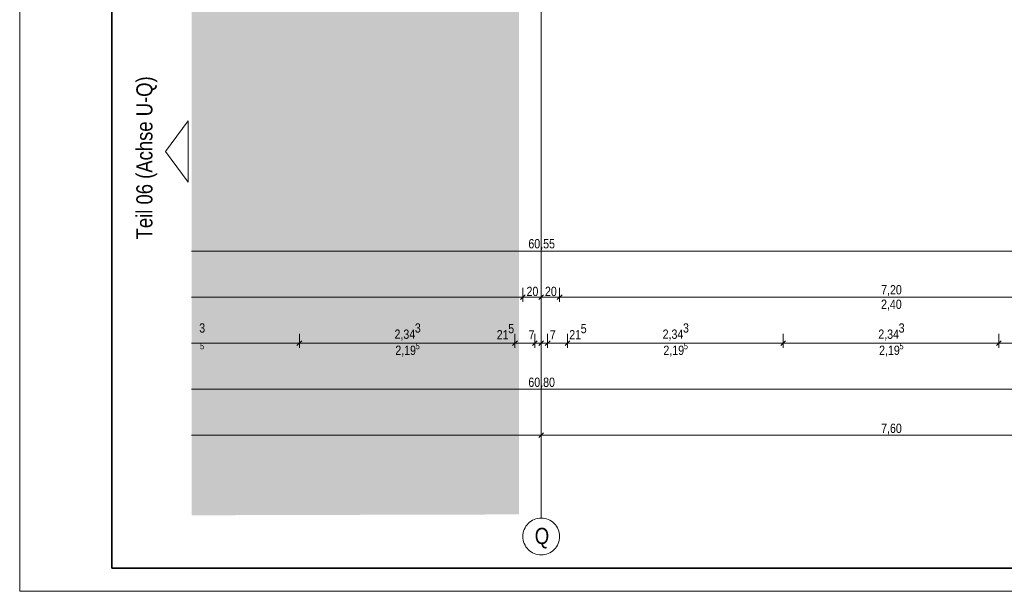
# Model space of a CAD drawing. Extents: x -720 to 300, y 62 to 1107.
# Tile 1 of 117: x -720 to -506, y 62 to 187. Entities that reach past the tile are written whole.
import ezdxf
from ezdxf.lldxf.tags import DXFTag

# ---------------------------------------------------------------- set-up
doc = ezdxf.new("R2010")
doc.units = 0
doc.layers.get('0').update_dxf_attribs({"lineweight": 35})
doc.layers.add('70 -71 Achsen- 1 Gebäudeachsen', color=7, linetype='STRICHPUNKT2-A06G9FGD8I', lineweight=18)
doc.layers.add('iwb_Plankopf Rahmen', color=7, linetype='Continuous', lineweight=35)
for name, color, linetype, lineweight, true_color in [('70 -76 Bemaßung- 2 Allgemein', 9, 'Continuous', 5, 0x808080), ('iwb_Layout BA_Markierung', 7, 'Continuous', 9, 0xbadcdc), ('iwb_Layout Text', 3, 'Continuous', 18, 0x00ff00)]:
    doc.layers.add(name, color=color, linetype=linetype, lineweight=lineweight, true_color=true_color)
doc.styles.get("Standard").update_dxf_attribs({"font": 'ARIALN.TTF'})
tags = doc.linetypes.add('STRICHPUNKT2-A06G9FGD8I', pattern=[12.7, 6.35, -3.175, 0, -3.175]).pattern_tags.tags
tags[10:11] = [DXFTag(74, 4), DXFTag(75, 0), DXFTag(340, '0'), DXFTag(46, 0.0), DXFTag(50, 0.0), DXFTag(44, 0.0), DXFTag(45, 0.0)]
tags[8:9] = [DXFTag(74, 4), DXFTag(75, 0), DXFTag(340, '0'), DXFTag(46, 0.0), DXFTag(50, 0.0), DXFTag(44, 0.0), DXFTag(45, 0.0)]
tags[6:7] = [DXFTag(74, 4), DXFTag(75, 0), DXFTag(340, '0'), DXFTag(46, 0.0), DXFTag(50, 0.0), DXFTag(44, 0.0), DXFTag(45, 0.0)]
tags[4:5] = [DXFTag(74, 4), DXFTag(75, 0), DXFTag(340, '0'), DXFTag(46, 0.0), DXFTag(50, 0.0), DXFTag(44, 0.0), DXFTag(45, 0.0)]

# ---------------------------------------------------------------- blocks, each defined once
blk = doc.blocks.new('Polygon-A06G9FG58I')
at = {"color": 0, "linetype": 'ByBlock', "lineweight": -2, "ltscale": 0.13}
blk.add_solid([(-611.17, 79.14), (-682.31, 78.95), (-611, 1076.75), (-682.31, 1076.75)], dxfattribs=at)
blk = doc.blocks.new('Referenz-A06G9FGF8I')
at = {"layer": '70 -71 Achsen- 1 Gebäudeachsen', "color": 0, "linetype": 'STRICHPUNKT2-A06G9FGD8I', "ltscale": 0.18}
blk.add_line((-606.31, 1077.79), (-606.31, 78.35), dxfattribs=at)
at = {"layer": '70 -71 Achsen- 1 Gebäudeachsen', "color": 0, "linetype": 'Continuous', "ltscale": 0.18}
for p, q in [((-609.4, 76.88), (-609.13, 77.17)), ((-609.13, 77.17), (-608.84, 77.44)), ((-608.84, 77.44), (-608.53, 77.67)), ((-608.53, 77.67), (-608.19, 77.87)), ((-608.19, 77.87), (-607.84, 78.04)), ((-607.84, 78.04), (-607.47, 78.17)), ((-607.47, 78.17), (-607.09, 78.27)), ((-607.09, 78.27), (-606.7, 78.33)), ((-606.7, 78.33), (-606.31, 78.35)), ((-606.31, 78.35), (-605.91, 78.33)), ((-605.91, 78.33), (-605.53, 78.27)), ((-605.53, 78.27), (-605.14, 78.17)), ((-605.14, 78.17), (-604.78, 78.04)), ((-604.78, 78.04), (-604.42, 77.87)), ((-604.42, 77.87), (-604.08, 77.67)), ((-604.08, 77.67), (-603.77, 77.44)), ((-603.77, 77.44), (-603.48, 77.17)), ((-603.48, 77.17), (-603.21, 76.88)), ((-610.29, 74.74), (-610.23, 75.13)), ((-610.23, 75.13), (-610.13, 75.51)), ((-610.13, 75.51), (-610, 75.88)), ((-610, 75.88), (-609.83, 76.23)), ((-609.83, 76.23), (-609.63, 76.57)), ((-609.63, 76.57), (-609.4, 76.88)), ((-603.21, 76.88), (-602.98, 76.57)), ((-602.98, 76.57), (-602.78, 76.23)), ((-602.78, 76.23), (-602.61, 75.88)), ((-602.61, 75.88), (-602.48, 75.51)), ((-602.48, 75.51), (-602.38, 75.13)), ((-602.38, 75.13), (-602.33, 74.74)), ((-610.31, 74.35), (-610.29, 74.74)), ((-610.29, 73.95), (-610.31, 74.35)), ((-610.23, 73.57), (-610.29, 73.95)), ((-610.13, 73.19), (-610.23, 73.57)), ((-610, 72.82), (-610.13, 73.19)), ((-609.83, 72.46), (-610, 72.82)), ((-602.61, 72.82), (-602.78, 72.46)), ((-602.48, 73.19), (-602.61, 72.82)), ((-602.38, 73.57), (-602.48, 73.19)), ((-602.33, 73.95), (-602.38, 73.57)), ((-602.33, 74.74), (-602.31, 74.35)), ((-602.31, 74.35), (-602.33, 73.95)), ((-609.63, 72.12), (-609.83, 72.46)), ((-609.4, 71.81), (-609.63, 72.12)), ((-609.13, 71.52), (-609.4, 71.81)), ((-608.84, 71.25), (-609.13, 71.52)), ((-608.53, 71.02), (-608.84, 71.25)), ((-608.19, 70.82), (-608.53, 71.02)), ((-607.84, 70.65), (-608.19, 70.82)), ((-607.47, 70.52), (-607.84, 70.65)), ((-604.78, 70.65), (-605.14, 70.52)), ((-604.42, 70.82), (-604.78, 70.65)), ((-604.08, 71.02), (-604.42, 70.82)), ((-603.77, 71.25), (-604.08, 71.02)), ((-603.48, 71.52), (-603.77, 71.25)), ((-603.21, 71.81), (-603.48, 71.52)), ((-602.98, 72.12), (-603.21, 71.81)), ((-602.78, 72.46), (-602.98, 72.12)), ((-607.09, 70.42), (-607.47, 70.52)), ((-606.7, 70.37), (-607.09, 70.42)), ((-606.31, 70.35), (-606.7, 70.37)), ((-605.91, 70.37), (-606.31, 70.35)), ((-605.53, 70.42), (-605.91, 70.37)), ((-605.14, 70.52), (-605.53, 70.42))]:
    blk.add_line(p, q, dxfattribs=at)
at = {"layer": '70 -76 Bemaßung- 2 Allgemein', "color": 0, "linetype": 'Continuous', "ltscale": 0.13}
for p, q in [((-1.87, 136.35), (-682.31, 136.35)), ((-611.37, 126.35), (-682.31, 126.35)), ((-609.81, 126.35), (-611.37, 126.35)), ((-610.84, 125.82), (-609.78, 126.88)), ((-609.78, 126.88), (-610.84, 125.82)), ((-610.81, 126.35), (-609.25, 126.35)), ((-610.31, 128.35), (-610.31, 125.35)), ((-610.31, 128.35), (-610.31, 125.35)), ((-607.37, 126.35), (-609.25, 126.35)), ((-605.81, 126.35), (-607.37, 126.35)), ((-605.78, 126.88), (-606.84, 125.82)), ((-606.84, 125.82), (-605.78, 126.88)), ((-606.81, 126.35), (-605.25, 126.35)), ((-606.31, 128.35), (-606.31, 125.35)), ((-606.31, 128.35), (-606.31, 125.35)), ((-603.37, 126.35), (-605.25, 126.35)), ((-601.81, 126.35), (-603.37, 126.35)), ((-602.84, 125.82), (-601.78, 126.88)), ((-601.78, 126.88), (-602.84, 125.82)), ((-602.81, 126.35), (-601.25, 126.35)), ((-602.31, 128.35), (-602.31, 125.35)), ((-602.31, 128.35), (-602.31, 125.35)), ((-459.37, 126.35), (-601.25, 126.35)), ((-658.87, 118.35), (-658.87, 115.35)), ((-658.87, 118.35), (-658.87, 115.35)), ((-612.01, 118.35), (-612.01, 115.35)), ((-612.01, 118.35), (-612.01, 115.35)), ((-607.71, 118.35), (-607.71, 115.35)), ((-607.71, 118.35), (-607.71, 115.35)), ((-606.31, 118.35), (-606.31, 115.35)), ((-606.31, 118.35), (-606.31, 115.35)), ((-604.91, 118.35), (-604.91, 115.35)), ((-604.91, 118.35), (-604.91, 115.35)), ((-600.61, 118.35), (-600.61, 115.35)), ((-600.61, 118.35), (-600.61, 115.35)), ((-553.74, 118.35), (-553.74, 115.35)), ((-553.74, 118.35), (-553.74, 115.35)), ((-506.87, 118.35), (-506.87, 115.35)), ((-506.87, 118.35), (-506.87, 115.35)), ((-659.93, 116.35), (-682.31, 116.35)), ((-658.37, 116.35), (-659.93, 116.35)), ((-658.34, 116.88), (-659.4, 115.82)), ((-659.4, 115.82), (-658.34, 116.88)), ((-659.37, 116.35), (-657.81, 116.35)), ((-613.07, 116.35), (-657.81, 116.35)), ((-613.07, 116.35), (-614.13, 116.35)), ((-611.51, 116.35), (-613.07, 116.35)), ((-611.51, 116.35), (-613.07, 116.35)), ((-611.48, 116.88), (-612.54, 115.82)), ((-611.48, 116.88), (-612.54, 115.82)), ((-607.71, 116.35), (-612.01, 116.35)), ((-608.77, 116.35), (-609.83, 116.35)), ((-607.21, 116.35), (-608.77, 116.35)), ((-607.37, 116.35), (-608.43, 116.35)), ((-608.24, 115.82), (-607.18, 116.88)), ((-607.18, 116.88), (-608.24, 115.82)), ((-608.21, 116.35), (-606.65, 116.35)), ((-606.31, 116.35), (-607.71, 116.35)), ((-605.81, 116.35), (-607.37, 116.35)), ((-605.97, 116.35), (-607.03, 116.35)), ((-605.78, 116.88), (-606.84, 115.82)), ((-606.84, 115.82), (-605.78, 116.88)), ((-606.81, 116.35), (-605.25, 116.35)), ((-606.65, 116.35), (-605.59, 116.35)), ((-604.91, 116.35), (-606.31, 116.35)), ((-604.41, 116.35), (-605.97, 116.35)), ((-604.38, 116.88), (-605.44, 115.82)), ((-605.44, 115.82), (-604.38, 116.88)), ((-605.41, 116.35), (-603.85, 116.35)), ((-605.25, 116.35), (-604.19, 116.35)), ((-600.61, 116.35), (-604.91, 116.35)), ((-603.85, 116.35), (-602.79, 116.35)), ((-601.14, 115.82), (-600.08, 116.88)), ((-601.14, 115.82), (-600.08, 116.88)), ((-601.11, 116.35), (-599.55, 116.35)), ((-601.11, 116.35), (-599.55, 116.35)), ((-599.55, 116.35), (-598.49, 116.35)), ((-554.8, 116.35), (-599.55, 116.35)), ((-553.24, 116.35), (-554.8, 116.35)), ((-554.27, 115.82), (-553.21, 116.88)), ((-553.21, 116.88), (-554.27, 115.82)), ((-554.24, 116.35), (-552.68, 116.35)), ((-507.93, 116.35), (-552.68, 116.35)), ((-506.37, 116.35), (-507.93, 116.35)), ((-506.34, 116.88), (-507.4, 115.82)), ((-507.4, 115.82), (-506.34, 116.88)), ((-507.37, 116.35), (-505.81, 116.35)), ((-461.07, 116.35), (-505.81, 116.35)), ((0.63, 106.35), (-682.31, 106.35)), ((-607.37, 96.35), (-682.31, 96.35)), ((-605.81, 96.35), (-607.37, 96.35)), ((-605.78, 96.88), (-606.84, 95.82)), ((-606.84, 95.82), (-605.78, 96.88)), ((-606.81, 96.35), (-605.25, 96.35)), ((-606.31, 98.35), (-606.31, 95.35)), ((-606.31, 98.35), (-606.31, 95.35)), ((-455.37, 96.35), (-605.25, 96.35))]:
    blk.add_line(p, q, dxfattribs=at)
at = {"layer": '70 -71 Achsen- 1 Gebäudeachsen', "color": 0, "linetype": 'Continuous', "ltscale": 0.18, "insert": (-607.72, 76.22), "char_height": 3.5241, "attachment_point": 1}
blk.add_mtext('{\\fArial Narrow;Q}', dxfattribs=at)
at = {"layer": '70 -76 Bemaßung- 2 Allgemein', "color": 0, "linetype": 'Continuous', "ltscale": 0.13, "attachment_point": 1}
for s, insert, char_height in [('{\\fArial Narrow;60,55}', (-609.1, 138.96), 2.0138), ('{\\fArial Narrow;20}', (-609.5, 128.6), 2.0138), ('{\\fArial Narrow;20}', (-605.5, 128.6), 2.0138), ('{\\fArial Narrow;7,20}', (-532.44, 128.96), 2.0138), ('{\\fArial Narrow;2,40}', (-532.46, 125.81), 2.0138), ('{\\fArial Narrow;3}', (-680.63, 120.66), 2.0138), ('{\\fArial Narrow;3}', (-633.77, 120.66), 2.0138), ('{\\fArial Narrow;5}', (-613.48, 120.53), 2.0138), ('{\\fArial Narrow;5}', (-597.72, 120.53), 2.0138), ('{\\fArial Narrow;3}', (-575.5, 120.66), 2.0138), ('{\\fArial Narrow;3}', (-528.63, 120.66), 2.0138), ('{\\fArial Narrow;2,34}', (-638.19, 119.31), 2.0138), ('{\\fArial Narrow;21}', (-615.98, 119.19), 2.0138), ('{\\fArial Narrow;7}', (-609.05, 119.17), 2.0138), ('{\\fArial Narrow;7}', (-604.43, 119.17), 2.0138), ('{\\fArial Narrow;21}', (-600.22, 119.19), 2.0138), ('{\\fArial Narrow;2,34}', (-579.93, 119.31), 2.0138), ('{\\fArial Narrow;2,34}', (-533.06, 119.31), 2.0138), ('{\\fArial Narrow;5}', (-680.46, 116.37), 1.3426), ('{\\fArial Narrow;2,19}', (-638.02, 115.81), 2.0138), ('{\\fArial Narrow;5}', (-633.59, 116.37), 1.3426), ('{\\fArial Narrow;2,19}', (-579.75, 115.81), 2.0138), ('{\\fArial Narrow;5}', (-575.32, 116.37), 1.3426), ('{\\fArial Narrow;2,19}', (-532.88, 115.81), 2.0138), ('{\\fArial Narrow;5}', (-528.46, 116.37), 1.3426), ('{\\fArial Narrow;60,80}', (-609.1, 108.86), 2.0138), ('{\\fArial Narrow;7,60}', (-532.44, 98.86), 2.0138)]:
    blk.add_mtext(s, dxfattribs=dict(at, insert=insert, char_height=char_height))

msp = doc.modelspace()

# ---------------------------------------------------------------- linework, layer by layer
at = {"layer": 'iwb_Layout Text', "linetype": 'Continuous', "ltscale": 0.18}
for p, q in [((-687.93, 157.99), (-683.05, 164.68)), ((-683.05, 151.3), (-683.05, 164.68)), ((-683.05, 151.3), (-687.93, 157.99))]:
    msp.add_line(p, q, dxfattribs=at)
at = {"layer": 'iwb_Plankopf Rahmen', "color": 8, "lineweight": 13, "ltscale": 0.13, "true_color": 0x808080}
msp.add_lwpolyline([(300.35, 62.43), (-719.65, 62.43), (-719.65, 1107.43), (300.35, 1107.43), (300.35, 62.43)], close=True, dxfattribs=at)
at = {"layer": 'iwb_Plankopf Rahmen', "ltscale": 0.35}
msp.add_lwpolyline([(-699.65, 67.43), (-699.65, 1102.43), (295.35, 1102.43), (295.35, 67.43), (-599.65, 67.43), (-699.65, 67.43)], close=True, dxfattribs=at)

# ---------------------------------------------------------------- block references
at = {"color": 8, "lineweight": 25, "ltscale": 0.25, "true_color": 0x808080}
msp.add_blockref('Referenz-A06G9FGF8I', (0, 0), dxfattribs=at)
at = {"layer": 'iwb_Layout BA_Markierung', "ltscale": 0.13}
msp.add_blockref('Polygon-A06G9FG58I', (0, 0), dxfattribs=at)

# ---------------------------------------------------------------- texts
at = {"layer": 'iwb_Layout Text', "ltscale": 0.18}
msp.add_text('Teil 06 (Achse U-Q)', height=3.5, rotation=90, dxfattribs=at).set_placement((-690.8, 138.9))

doc.saveas('drawing.dxf')
